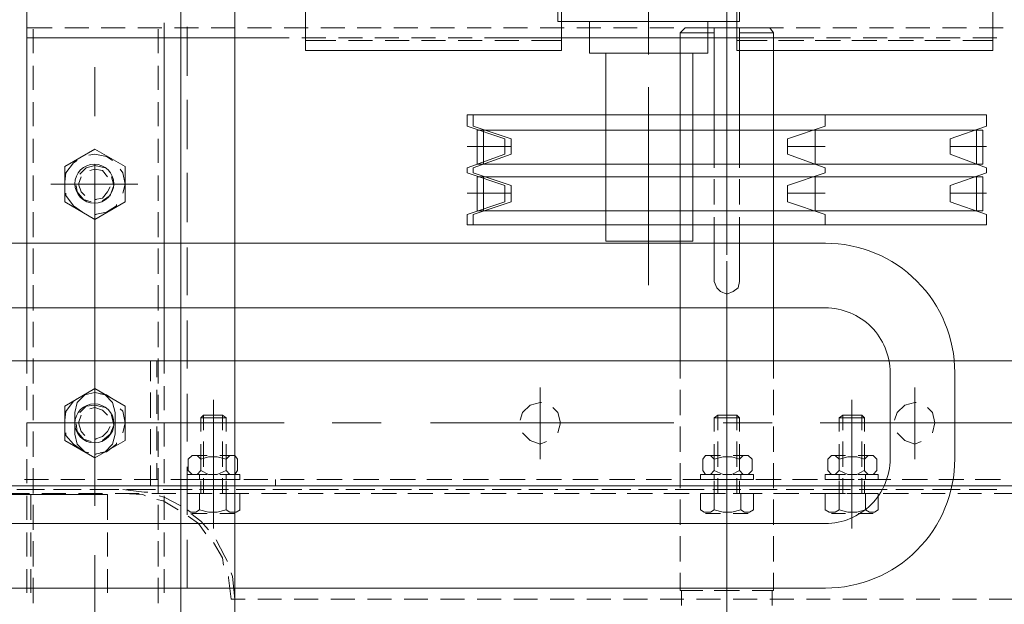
# Model space of a CAD drawing. Header units: millimetres. Extents: x -1574 to 74790, y -2818 to 13830.
# Tile 48 of 92: x 15078 to 15306, y 5426 to 5562. Entities that reach past the tile are written whole.
import ezdxf
from ezdxf.enums import TextEntityAlignment as Align

# ---------------------------------------------------------------- set-up
doc = ezdxf.new("R2010")
doc.units = ezdxf.units.MM
doc.header["$MEASUREMENT"] = 0
doc.layers.get('0').update_dxf_attribs({"lineweight": 5})
for name, color, linetype, lineweight, true_color in [('A-CEILING-01', 7, 'Continuous', 5, 0xd56ca8), ('M-MEP-ELLG-LIGHT', 5, 'Continuous', 15, 0x0000ff), ('RCP LAYOUT', 9, 'Continuous', 13, 0x808080)]:
    doc.layers.add(name, color=color, linetype=linetype, lineweight=lineweight, true_color=true_color)
doc.layers.add('A-LIGHT', color=1, linetype='Continuous', lineweight=5)
doc.layers.add('ACMV-EQP-CHW', color=30, linetype='Continuous', true_color=0xff7f00)
doc.styles.get("Standard").update_dxf_attribs({"font": 'romans.shx'})

# ---------------------------------------------------------------- blocks, each defined once
blk = doc.blocks.new('LIGHT-600X600MM')
at = {"color": 0}
for points in [[(-165, -160), (-165, -140, -0.414214), (-135, -110), (135, -110, -0.414214), (165, -140), (165, -160, -0.414214), (135, -190), (-135, -190, -0.414214)], [(-150, -160), (-150, -140, -0.414214), (-135, -125), (135, -125, -0.414214), (150, -140), (150, -160, -0.414214), (135, -175), (-135, -175, -0.414214)]]:
    blk.add_lwpolyline(points, format="xyb", close=True, dxfattribs=at)
blk.add_attdef('E', text='', height=100).set_placement((400, 250), align=Align.MIDDLE_CENTER)
blk = doc.blocks.new('A$C98a85b24')
at = {"layer": 'M-MEP-ELLG-LIGHT', "color": 8, "true_color": 0x808080}
blk.add_blockref('LIGHT-600X600MM', (10939.99, 5619.99), dxfattribs=at)
blk = doc.blocks.new('XR-CP-DS')
at = {"layer": 'A-CEILING-01', "true_color": 0x808080}
h = blk.add_hatch(dxfattribs=at)
h.set_pattern_fill('ANSI37', color=8, scale=2000)
edge = h.paths.add_edge_path()
edge.add_line((17350, 13380), (12020, 13380))
edge.add_line((12020, 13380), (12020, 13280))
edge.add_line((12020, 13280), (11820, 13280))
edge.add_line((11820, 13280), (11820, 13380))
edge.add_line((11820, 13380), (6090, 13380))
edge.add_line((6090, 13380), (6090, 13280))
edge.add_line((6090, 13280), (5890, 13280))
edge.add_line((5890, 13280), (5890, 13380))
edge.add_line((5890, 13380), (350, 13380))
edge.add_line((350, 13380), (200, 13380))
edge.add_line((200, 13380), (200, 4520))
edge.add_line((200, 4520), (650, 4520))
edge.add_line((650, 4520), (650, 4220))
edge.add_line((650, 4220), (200, 4220))
edge.add_line((200, 4220), (200, 3270))
edge.add_line((200, 3270), (3945, 3270))
edge.add_line((3945, 3270), (3945, 3920))
edge.add_line((3945, 3920), (6135, 3920))
edge.add_line((6135, 3920), (6135, 3270))
edge.add_line((6135, 3270), (9805, 3270))
edge.add_line((9805, 3270), (9805, 3070))
edge.add_line((9805, 3070), (10125.7, 3070))
edge.add_line((10125.7, 3070), (10125.7, 3423))
edge.add_line((10125.7, 3423), (11242.06, 4539.36))
edge.add_line((11242.06, 4539.36), (10770.13, 5011.3))
edge.add_line((10770.13, 5011.3), (11904.42, 6145.58))
edge.add_line((11904.42, 6145.58), (14298.83, 8540))
edge.add_line((14298.83, 8540), (14450, 8540))
edge.add_line((14450, 8540), (14450, 9620))
edge.add_line((14450, 9620), (14450, 12330))
edge.add_arc((15200, 12330), 750, 90, 180, ccw=False)
edge.add_line((15200, 13080), (17350, 13080))
edge.add_line((17350, 13080), (17350, 13380))
h.paths.add_polyline_path([(5890.13, 11294.23), (6090.12, 11294.23), (6090.12, 11094.22), (5890.13, 11094.22)], flags=16)
h.paths.add_polyline_path([(5890.13, 9330), (6090.12, 9330), (6090.12, 9129.99), (5890.13, 9129.99)], flags=16)
h.paths.add_polyline_path([(5890, 8418.41), (6090, 8418.41), (6090, 8218.41), (5890, 8218.41)], flags=16)
h.paths.add_polyline_path([(5890, 6030), (6090, 6030), (6090, 5829.99), (5890, 5829.99)], flags=16)
h.paths.add_polyline_path([(11820, 8418.41), (12020, 8418.41), (12020, 8218.41), (11820, 8218.41)], flags=16)
h.paths.add_polyline_path([(11820, 9330), (12020, 9330), (12020, 9129.99), (11820, 9129.99)], flags=16)
h.paths.add_polyline_path([(11820.13, 11294.23), (12020.12, 11294.23), (12020.12, 11094.22), (11820.13, 11094.22)], flags=16)
at = {"layer": 'A-LIGHT', "color": 8, "true_color": 0x808080}
blk.add_blockref('A$C98a85b24', (4190, 0), dxfattribs=at)
blk = doc.blocks.new('AHU-7.5TR-CARRIER')
at = {"layer": 'ACMV-EQP-CHW', "lineweight": 15}
for points in [[(-284.79, -213.55), (-284.79, -621.93)], [(-255.82, -213.55), (-255.82, -621.93)], [(-255.82, -624.27), (-255.82, -213.84)], [(-270.44, -357.47), (-270.44, -414.23)], [(-254.07, -368.3), (-254.07, -373.86)], [(-229.5, -369.47), (-229.5, -375.03)], [(-362.02, -371.81), (-362.02, -377.38)], [(-533.74, -433.54), (-356.75, -433.54), (-356.75, -374.15), (-533.74, -374.15)], [(-359.68, -373.27), (-359.68, -378.83)], [(-359.09, -374.15), (-359.09, -381.17)], [(-257.3, -372.4), (-257.3, -378.25)], [(-254.95, -373.27), (-254.95, -378.83)], [(-254.95, -379.71), (-254.95, -374.15)], [(-318.72, -375.62), (-321.65, -384.1), (-325.45, -384.1), (-328.37, -375.62), (-329.54, -375.62), (-332.76, -384.1), (-336.27, -384.1), (-339.2, -375.62), (-341.83, -375.62), (-341.83, -496.14), (-339.2, -496.14), (-336.27, -487.37), (-332.76, -487.37), (-329.54, -496.14), (-328.37, -496.14), (-325.45, -487.37), (-321.65, -487.37), (-318.72, -496.14)], [(-330.43, -376.49), (-330.43, -493.8), (-338.32, -493.8), (-338.32, -376.49)], [(-338.32, -376.49), (-330.43, -376.49)], [(-334.52, -375.62), (-334.52, -384.1)], [(-327.5, -376.49), (-327.5, -493.8), (-319.6, -493.8), (-319.6, -376.49)], [(-327.5, -376.49), (-319.6, -376.49)], [(-323.7, -375.62), (-323.7, -384.1)], [(-316.38, -375.62), (-316.38, -496.14), (-318.72, -496.14)], [(-318.72, -375.62), (-316.38, -375.62)], [(-254.07, -376.79), (-254.07, -382.34)], [(-338.32, -377.95), (-330.43, -377.95)], [(-327.5, -377.95), (-319.6, -377.95)], [(-229.5, -377.95), (-229.5, -383.51)], [(-362.02, -380.29), (-362.02, -385.86)], [(-257.3, -380.88), (-257.3, -386.73)], [(-359.68, -381.76), (-359.68, -387.32)], [(-254.95, -381.76), (-254.95, -387.32)], [(-254.95, -388.19), (-254.95, -382.64)], [(-359.09, -384.1), (-359.09, -389.95)], [(-254.07, -385.26), (-254.07, -390.82)], [(-268.11, -388.19), (-270.44, -387.61), (-272.79, -388.19), (-273.96, -389.37)], [(-229.5, -386.44), (-229.5, -391.99)], [(-362.02, -388.78), (-362.02, -394.33)], [(-359.68, -390.24), (-359.68, -395.8)], [(-257.3, -389.37), (-257.3, -395.21)], [(-254.95, -390.24), (-254.95, -395.8)], [(-359.09, -392.58), (-359.09, -398.43)], [(-278.65, -392.29), (-261.97, -392.29)], [(-275.13, -392), (-275.13, -392.29), (-274.54, -394.63), (-272.79, -396.39), (-271.05, -396.97)], [(-268.11, -396.38), (-266.36, -394.63), (-265.49, -392.29), (-266.06, -390.82)], [(-254.95, -396.68), (-254.95, -391.12)], [(-254.07, -393.75), (-254.07, -399.61)], [(-229.5, -394.93), (-229.5, -400.48)], [(-362.02, -397.26), (-362.02, -402.82)], [(-359.68, -398.72), (-359.68, -404.29)], [(-257.3, -397.84), (-257.3, -403.7)], [(-254.95, -398.72), (-254.95, -404.29)], [(-254.95, -405.16), (-254.95, -399.61)], [(-359.09, -401.07), (-359.09, -406.92)], [(-261.97, -403.98), (-262.85, -403.11), (-262.85, -401.94), (-261.97, -401.06)], [(-259.34, -401.06), (-258.46, -401.94), (-258.46, -403.11), (-259.34, -403.99), (-258.46, -405.75), (-258.46, -407.79), (-259.34, -409.84), (-258.46, -410.72), (-258.46, -411.6), (-259.34, -412.47), (-261.97, -412.47)], [(-261.97, -401.06), (-259.34, -401.06)], [(-258.46, -400.77), (-258.46, -405.45)], [(-258.46, -400.77), (-257.3, -400.77)], [(-257.29, -405.45), (-257.29, -400.77)], [(-254.07, -405.45), (-254.07, -400.77)], [(-250.27, -400.77), (-254.07, -400.77)], [(-250.27, -403.7), (-249.69, -402.82), (-249.69, -401.65), (-250.27, -400.77)], [(-249.39, -405.45), (-249.39, -401.94)], [(-271.62, -409.84), (-271.62, -403.98), (-272.21, -404.58)], [(-268.41, -403.98), (-271.62, -403.98)], [(-259.92, -403.98), (-265.49, -403.98)], [(-262.85, -405.45), (-262.85, -402.23)], [(-259.34, -403.98), (-261.97, -403.98), (-262.56, -405.75), (-262.56, -407.8), (-261.97, -409.84), (-259.34, -409.84)], [(-258.46, -405.45), (-258.46, -402.23)], [(-257.3, -403.69), (-258.46, -403.69)], [(-254.07, -403.98), (-257, -403.98)], [(-254.07, -402.24), (-254.07, -408.08)], [(-250.27, -409.84), (-249.69, -407.8), (-249.69, -405.75), (-250.27, -403.7), (-254.07, -403.7)], [(-229.5, -403.41), (-229.5, -408.97)], [(-362.02, -405.75), (-362.02, -411.31)], [(-268.7, -404.58), (-272.21, -404.58)], [(-271.62, -409.84), (-272.21, -408.96), (-272.21, -404.58)], [(-260.22, -404.58), (-266.07, -404.58)], [(-254.07, -404.58), (-257.59, -404.58)], [(-257.3, -406.33), (-257.3, -412.18)], [(-359.68, -407.21), (-359.68, -412.77)], [(-245.89, -406.92), (-275.72, -406.92)], [(-262.85, -406.91), (-250.26, -406.91)], [(-262.85, -411.31), (-262.85, -408.38)], [(-253.78, -406.92), (-261.97, -406.92)], [(-258.46, -408.38), (-258.46, -413.06)], [(-258.46, -411.31), (-258.46, -408.38)], [(-257.29, -413.06), (-257.29, -408.38)], [(-254.95, -407.21), (-254.95, -412.77)], [(-254.95, -413.64), (-254.95, -408.08)], [(-254.07, -413.06), (-254.07, -408.38)], [(-249.39, -411.6), (-249.39, -408.38)], [(-359.09, -409.55), (-359.09, -415.4)], [(-268.7, -408.96), (-272.21, -408.96)], [(-268.41, -409.84), (-271.62, -409.84)], [(-260.21, -408.96), (-266.06, -408.96)], [(-259.92, -409.84), (-265.49, -409.84)], [(-261.97, -412.47), (-262.85, -411.6), (-262.85, -410.72), (-261.97, -409.84)], [(-257.3, -409.84), (-258.46, -409.84)], [(-254.07, -408.96), (-257.58, -408.96)], [(-254.07, -409.84), (-257, -409.84)], [(-254.07, -409.84), (-250.27, -409.84), (-249.69, -410.72), (-249.69, -412.18), (-250.27, -413.06), (-254.07, -413.06)], [(-254.07, -410.72), (-254.07, -416.57)], [(-318.72, -413.06), (-321.65, -421.84), (-325.45, -421.84), (-328.37, -413.06), (-329.54, -413.06), (-332.76, -421.84), (-336.27, -421.84), (-339.2, -413.06), (-341.83, -413.06), (-341.83, -494.68), (-339.2, -494.68), (-336.27, -485.9), (-332.76, -485.9), (-329.54, -494.68), (-328.37, -494.68), (-325.45, -485.9), (-321.65, -485.9), (-318.72, -494.68)], [(-334.52, -413.06), (-334.52, -421.84)], [(-323.7, -413.06), (-323.7, -421.84)], [(-316.38, -413.06), (-316.38, -494.68), (-318.72, -494.68)], [(-318.72, -413.06), (-316.38, -413.06)], [(-258.46, -413.06), (-257.3, -413.06)], [(-229.5, -411.89), (-229.5, -417.44)], [(-362.02, -414.23), (-362.02, -419.78)], [(-338.32, -415.4), (-330.43, -415.4)], [(-327.5, -415.4), (-319.6, -415.4)], [(-257.3, -414.82), (-257.3, -420.66)], [(-359.68, -415.69), (-359.68, -422.71)], [(-254.95, -415.69), (-254.95, -421.25)], [(-254.95, -422.13), (-254.95, -416.57)], [(-359.09, -418.03), (-359.09, -423.88)], [(-254.07, -419.2), (-254.07, -425.05)], [(-229.5, -420.37), (-229.5, -425.93)], [(-362.02, -422.71), (-362.02, -428.28)], [(-359.68, -422.71), (-359.68, -485.02)], [(-257.3, -423.3), (-257.3, -429.14)], [(-254.95, -424.18), (-254.95, -429.73)], [(-362.02, -425.93), (-360.84, -425.06), (-360.84, -432.95)], [(-362.02, -445.53), (-362.02, -425.93)], [(-311.12, -425.05), (-336.57, -425.05), (-360.84, -425.05)], [(-359.09, -426.51), (-359.09, -433.54)], [(-284.79, -425.05), (-311.12, -425.05)], [(-280.69, -425.05), (-284.79, -425.05)], [(-272.21, -425.05), (-278.06, -425.05)], [(-270.44, -425.34), (-270.44, -436.76)], [(-263.72, -425.05), (-269.57, -425.05)], [(-255.24, -425.05), (-261.09, -425.05)], [(-254.95, -430.61), (-254.95, -425.05)], [(-246.76, -425.05), (-252.61, -425.05)], [(-238.27, -425.05), (-244.13, -425.05)], [(-231.26, -425.34), (-231.54, -425.34), (-231.54, -425.05), (-235.64, -425.05)], [(-231.54, -430.03), (-231.54, -425.05)], [(-228.04, -425.34), (-231.25, -425.34)], [(-254.07, -427.68), (-254.07, -433.54)], [(-229.5, -428.85), (-229.5, -434.41)], [(-362.02, -431.2), (-362.02, -436.76)], [(-261.97, -432.95), (-262.85, -432.07), (-262.85, -430.9), (-261.97, -430.03)], [(-262.85, -434.41), (-262.85, -431.2)], [(-259.34, -430.03), (-258.46, -430.9), (-258.46, -432.07), (-259.34, -432.95), (-258.46, -434.7), (-258.46, -436.76), (-259.34, -438.81), (-258.46, -439.68), (-258.46, -440.85), (-259.34, -441.44), (-261.97, -441.44)], [(-261.97, -430.03), (-259.34, -430.03)], [(-258.46, -429.73), (-258.46, -434.41)], [(-258.46, -429.73), (-257.3, -429.73)], [(-258.46, -434.41), (-258.46, -431.2)], [(-257.29, -434.41), (-257.29, -429.73)], [(-254.07, -434.41), (-254.07, -429.73)], [(-250.27, -429.73), (-254.07, -429.73)], [(-250.27, -432.66), (-249.69, -431.78), (-249.69, -430.61), (-250.27, -429.73)], [(-249.39, -434.41), (-249.39, -430.9)], [(-369.33, -432.95), (-363.48, -432.95), (-363.48, -475.08), (-369.33, -475.08)], [(-336.57, -432.95), (-362.02, -432.95)], [(-329.54, -432.95), (-336.57, -432.95)], [(-321.06, -432.95), (-326.91, -432.95)], [(-311.12, -432.95), (-318.14, -432.95)], [(-311.11, -432.95), (-303.22, -432.95), (-301.75, -433.24), (-300.88, -434.42), (-300.29, -435.88), (-300.88, -437.34), (-301.75, -438.21), (-303.22, -438.81), (-311.11, -438.81)], [(-271.62, -438.81), (-271.62, -432.95), (-272.21, -433.54)], [(-268.7, -433.54), (-272.21, -433.54)], [(-271.62, -438.8), (-272.21, -437.93), (-272.21, -433.54)], [(-268.41, -432.95), (-271.62, -432.95)], [(-260.22, -433.54), (-266.07, -433.54)], [(-259.92, -432.95), (-265.49, -432.95)], [(-259.34, -432.95), (-261.97, -432.95), (-262.56, -434.7), (-262.56, -436.76), (-261.97, -438.81), (-259.34, -438.81)], [(-257.3, -432.66), (-258.46, -432.66)], [(-254.07, -433.54), (-257.59, -433.54)], [(-257.3, -431.78), (-257.3, -437.63)], [(-254.07, -432.95), (-257, -432.95)], [(-254.95, -432.66), (-254.95, -438.51)], [(-254.95, -439.09), (-254.95, -433.54)], [(-250.27, -438.81), (-249.69, -436.76), (-249.69, -434.7), (-250.27, -432.66), (-254.07, -432.66)], [(-231.54, -438.8), (-231.54, -432.95)], [(-319.31, -435.87), (-370.79, -435.87)], [(-349.15, -435.87), (-309.37, -435.87)], [(-296.49, -435.87), (-307.9, -435.87)], [(-306.43, -435.88), (-234.18, -435.88)], [(-228.63, -435.87), (-285.37, -435.87)], [(-245.89, -435.87), (-275.72, -435.87)], [(-272.21, -435.87), (-223.07, -435.87)], [(-266.65, -435.87), (-237.98, -435.87)], [(-253.78, -435.87), (-261.97, -435.87)], [(-254.07, -436.17), (-254.07, -442.02)], [(-268.7, -437.93), (-272.21, -437.93)], [(-260.21, -437.93), (-266.06, -437.93)], [(-262.85, -440.27), (-262.85, -437.34)], [(-258.46, -437.34), (-258.46, -442.02)], [(-258.46, -440.27), (-258.46, -437.34)], [(-254.07, -437.93), (-257.58, -437.93)], [(-257.29, -442.02), (-257.29, -437.34)], [(-254.07, -442.02), (-254.07, -437.34)], [(-249.39, -440.85), (-249.39, -437.34)], [(-229.5, -437.34), (-229.5, -442.9)], [(-363.48, -440.27), (-356.17, -440.27), (-356.17, -467.76), (-363.48, -467.76)], [(-360.84, -438.81), (-360.84, -446.7), (-362.02, -445.53)], [(-336.57, -438.81), (-362.02, -438.81)], [(-362.02, -439.68), (-362.02, -445.23)], [(-329.54, -438.81), (-336.57, -438.81)], [(-321.06, -438.81), (-326.91, -438.81)], [(-311.12, -438.81), (-318.14, -438.81)], [(-268.41, -438.81), (-271.62, -438.81)], [(-259.92, -438.81), (-265.49, -438.81)], [(-261.97, -441.43), (-262.85, -440.85), (-262.85, -439.68), (-261.97, -438.81)], [(-257.3, -438.8), (-258.46, -438.8)], [(-257.3, -440.27), (-257.3, -446.12)], [(-254.07, -438.81), (-257, -438.81)], [(-254.07, -438.8), (-250.27, -438.8), (-249.69, -439.68), (-249.69, -441.14), (-250.27, -442.02), (-254.07, -442.02)], [(-258.46, -442.02), (-257.3, -442.02)], [(-254.95, -441.14), (-254.95, -447)], [(-254.95, -447.87), (-254.95, -442.02)], [(-231.54, -441.43), (-231.54, -446.7), (-235.64, -446.7)], [(-356.17, -443.78), (-312.59, -443.78), (-312.59, -463.96)], [(-254.07, -444.65), (-254.07, -450.5)], [(-311.12, -446.7), (-336.57, -446.7), (-360.84, -446.7)], [(-284.79, -446.7), (-311.12, -446.7)], [(-280.69, -446.7), (-284.79, -446.7)], [(-272.21, -446.7), (-278.06, -446.7)], [(-263.72, -446.7), (-269.57, -446.7)], [(-255.24, -446.7), (-261.09, -446.7)], [(-246.76, -446.7), (-252.61, -446.7)], [(-238.27, -446.7), (-244.13, -446.7)], [(-231.25, -446.41), (-231.54, -446.41), (-231.54, -446.7)], [(-228.04, -446.41), (-231.25, -446.41)], [(-229.5, -445.82), (-229.5, -451.38)], [(-362.02, -448.16), (-362.02, -453.72)], [(-270.44, -448.16), (-270.44, -504.63)], [(-257.3, -448.75), (-257.3, -454.6)], [(-254.95, -449.62), (-254.95, -455.48)], [(-254.95, -456.35), (-254.95, -450.5)], [(-355.87, -454.02), (-366.99, -454.02)], [(-348.27, -454.02), (-308.78, -454.02)], [(-302.34, -454.02), (-344.47, -454.02)], [(-254.07, -453.14), (-254.07, -458.99)], [(-229.5, -454.31), (-229.5, -459.86)], [(-362.02, -456.65), (-362.02, -462.2)], [(-257.3, -457.23), (-257.3, -463.08)], [(-254.95, -458.11), (-254.95, -463.96)], [(-254.95, -464.84), (-254.95, -458.99)], [(-254.07, -461.62), (-254.07, -467.47)], [(-229.5, -462.79), (-229.5, -468.35)], [(-362.02, -465.13), (-362.02, -470.68)], [(-312.58, -463.96), (-356.17, -463.96)], [(-257.3, -465.72), (-257.3, -471.57)], [(-254.95, -466.59), (-254.95, -472.44)], [(-254.95, -473.33), (-254.95, -467.47)], [(-254.07, -470.11), (-254.07, -475.95)], [(-229.5, -471.28), (-229.5, -476.83)], [(-533.74, -474.2), (-356.75, -474.2), (-356.75, -533.58), (-533.74, -533.58)], [(-362.02, -473.61), (-362.02, -479.17)], [(-359.09, -481.22), (-359.09, -474.2)], [(-268.11, -475.08), (-270.44, -474.49), (-272.79, -475.08), (-273.96, -476.24)], [(-257.3, -474.2), (-257.3, -480.05)], [(-254.95, -475.08), (-254.95, -480.92)], [(-254.95, -481.81), (-254.95, -475.95)], [(-278.65, -479.17), (-261.97, -479.17)], [(-275.13, -478.88), (-275.13, -479.17), (-274.54, -481.51), (-272.79, -483.27), (-271.05, -483.85)], [(-268.11, -483.27), (-266.36, -481.51), (-265.49, -479.17), (-266.06, -477.71)], [(-254.07, -478.59), (-254.07, -484.44)], [(-229.5, -479.76), (-229.5, -485.32)], [(-362.02, -482.09), (-362.02, -487.65)], [(-359.09, -489.71), (-359.09, -484.14)], [(-257.3, -482.68), (-257.3, -488.54)], [(-254.95, -483.56), (-254.95, -489.41)], [(-359.68, -485.02), (-359.68, -492.05)], [(-334.52, -494.68), (-334.52, -485.9)], [(-323.7, -494.68), (-323.7, -485.9)], [(-254.95, -490.29), (-254.95, -484.44)], [(-334.52, -496.14), (-334.52, -487.37)], [(-323.7, -496.14), (-323.7, -487.37)], [(-254.07, -487.07), (-254.07, -492.92)], [(-229.5, -488.24), (-229.5, -493.8)], [(-362.02, -490.58), (-362.02, -496.14)], [(-359.09, -498.18), (-359.09, -492.63)], [(-338.32, -492.34), (-330.43, -492.34)], [(-327.5, -492.34), (-319.6, -492.34)], [(-257.3, -491.17), (-257.3, -497.01)], [(-254.95, -492.05), (-254.95, -497.9)], [(-254.95, -498.77), (-254.95, -492.92)], [(-359.68, -494.97), (-359.68, -500.52)], [(-338.32, -493.8), (-330.43, -493.8)], [(-327.5, -493.8), (-319.6, -493.8)], [(-254.07, -495.55), (-254.07, -501.4)], [(-229.5, -496.73), (-229.5, -502.28)], [(-362.02, -499.07), (-362.02, -504.62)], [(-257.3, -499.64), (-257.3, -505.5)], [(-359.09, -506.67), (-359.09, -501.11)], [(-254.95, -500.52), (-254.95, -506.37)], [(-254.95, -507.26), (-254.95, -501.4)], [(-359.68, -503.46), (-359.68, -509.01)], [(-254.07, -504.04), (-254.07, -509.89)], [(-229.5, -505.2), (-229.5, -510.76)], [(-362.02, -507.55), (-362.02, -513.1)], [(-257.3, -508.13), (-257.3, -513.99)], [(-254.95, -509.01), (-254.95, -514.86)], [(-359.09, -515.15), (-359.09, -509.6)], [(-254.95, -515.74), (-254.95, -509.89)], [(-359.68, -511.93), (-359.68, -517.49)], [(-254.07, -512.52), (-254.07, -518.37)], [(-229.5, -513.69), (-229.5, -519.25)], [(-362.02, -516.03), (-362.02, -521.59)], [(-270.44, -516.03), (-270.44, -527.44)], [(-359.09, -523.63), (-359.09, -518.08)], [(-257.3, -516.62), (-257.3, -522.46)], [(-254.95, -517.49), (-254.95, -523.35)], [(-254.95, -524.23), (-254.95, -518.37)], [(-359.68, -520.42), (-359.68, -525.98)], [(-254.07, -521), (-254.07, -526.85)], [(-229.5, -522.17), (-229.5, -527.73)], [(-362.02, -524.51), (-362.02, -530.07)], [(-257.3, -525.1), (-257.3, -530.95)], [(-359.09, -533.58), (-359.09, -526.56)], [(-254.95, -525.98), (-254.95, -531.83)], [(-254.95, -532.71), (-254.95, -526.86)], [(-359.68, -528.9), (-359.68, -534.46)], [(-254.07, -529.49), (-254.07, -535.34)], [(-229.5, -530.66), (-229.5, -536.22)], [(-362.02, -533), (-362.02, -538.56)], [(-257.3, -533.88), (-257.3, -539.44)], [(-254.95, -534.46), (-254.95, -540.31)], [(-254.95, -541.19), (-254.95, -535.34)], [(-359.68, -537.39), (-359.68, -598.24)], [(-270.44, -538.56), (-270.44, -566.94)], [(-254.07, -537.98), (-254.07, -543.82)], [(-257.3, -540.6), (-255.82, -540.6)], [(-229.5, -539.15), (-229.5, -544.7)], [(-362.02, -541.48), (-362.02, -547.03)], [(-257.3, -542.36), (-257.3, -547.92)], [(-254.95, -542.95), (-254.95, -548.79)], [(-254.95, -549.68), (-254.95, -543.82)], [(-254.07, -546.75), (-254.07, -552.3)], [(-229.5, -547.62), (-229.5, -550.84)], [(702.87, -615.2), (-744.36, -615.2), (-744.36, -549.97), (702.87, -549.97)], [(-362.02, -549.97), (-362.02, -555.52)], [(-261.97, -552.01), (-262.85, -551.14), (-262.85, -549.97), (-261.97, -549.38)], [(-261.97, -549.37), (-259.34, -549.37)], [(-259.34, -549.38), (-258.46, -549.97), (-258.46, -551.14), (-259.34, -552.01), (-258.46, -554.06), (-258.46, -556.1), (-259.34, -557.87), (-258.46, -558.74), (-258.46, -559.91), (-259.34, -560.79), (-261.97, -560.79)], [(-258.46, -548.8), (-258.46, -553.48)], [(-258.46, -548.8), (-257.3, -548.8)], [(-257.29, -553.48), (-257.29, -548.79)], [(-254.07, -553.48), (-254.07, -548.79)], [(-250.27, -548.8), (-254.07, -548.8)], [(-250.27, -552.01), (-249.69, -551.14), (-249.69, -549.68), (-250.27, -548.79)], [(-249.39, -553.48), (-249.39, -549.97)], [(-229.5, -549.97), (-234.77, -550.55), (-235.64, -550.84)], [(-271.62, -557.86), (-271.62, -552.01), (-272.21, -552.89)], [(-268.41, -552.01), (-271.62, -552.01)], [(-259.92, -552.01), (-265.49, -552.01)], [(-262.85, -553.48), (-262.85, -550.55)], [(-259.34, -552.01), (-261.97, -552.01), (-262.56, -554.06), (-262.56, -556.11), (-261.97, -557.86), (-259.34, -557.86)], [(-258.46, -553.48), (-258.46, -550.55)], [(-257.3, -552.01), (-258.46, -552.01)], [(-257.3, -550.84), (-257.3, -556.4)], [(-254.07, -552.01), (-257, -552.01)], [(-254.95, -551.43), (-254.95, -557.28)], [(-254.95, -558.16), (-254.95, -552.31)], [(-250.27, -558.16), (-249.69, -556.1), (-249.69, -554.06), (-250.27, -552.01), (-254.07, -552.01)], [(-238.27, -551.72), (-239.45, -552.3), (-243.25, -554.35)], [(-237.4, -552.6), (-239.15, -552.89), (-242.67, -554.94)], [(-229.5, -550.84), (-234.47, -551.43), (-234.77, -551.43)], [(-245.89, -554.94), (-275.72, -554.94)], [(-268.7, -552.89), (-272.21, -552.89)], [(-271.62, -557.86), (-272.21, -557.28), (-272.21, -552.89)], [(-260.22, -552.89), (-266.07, -552.89)], [(-262.85, -554.94), (-250.26, -554.94)], [(-253.78, -554.94), (-261.97, -554.94)], [(-254.07, -552.89), (-257.59, -552.89)], [(-262.85, -559.62), (-262.85, -556.4)], [(-258.46, -556.4), (-258.46, -561.08)], [(-258.46, -559.62), (-258.46, -556.4)], [(-257.3, -561.08), (-257.3, -556.4)], [(-254.07, -555.24), (-254.07, -560.79)], [(-254.07, -561.08), (-254.07, -556.4)], [(-245.59, -556.11), (-247.64, -557.86), (-249.39, -560.21)], [(-249.39, -559.91), (-249.39, -556.4)], [(-244.71, -556.69), (-247.05, -558.45), (-248.8, -560.79)], [(-362.02, -558.45), (-362.02, -564.01)], [(-268.7, -557.28), (-272.21, -557.28)], [(-268.41, -557.86), (-271.62, -557.86)], [(-260.21, -557.28), (-266.06, -557.28)], [(-259.92, -557.86), (-265.49, -557.86)], [(-261.97, -560.79), (-262.85, -559.91), (-262.85, -558.74), (-261.97, -557.87)], [(-257.3, -558.16), (-258.46, -558.16)], [(-254.07, -557.28), (-257.58, -557.28)], [(-257.3, -559.33), (-257.3, -564.88)], [(-254.07, -557.86), (-257, -557.86)], [(-254.07, -558.16), (-250.27, -558.16), (-249.69, -559.03), (-249.69, -560.21), (-250.27, -561.08), (-254.07, -561.08)], [(-350.9, -561.08), (-362.3, -561.08)], [(-333.93, -561.08), (-345.34, -561.08)], [(-316.96, -561.08), (-328.37, -561.08)], [(-300, -561.08), (-311.12, -561.08)], [(-283.03, -561.08), (-294.15, -561.08)], [(-266.06, -561.08), (-277.18, -561.08)], [(-249.1, -561.08), (-260.21, -561.08)], [(-258.46, -561.08), (-257.3, -561.08)], [(-254.95, -559.91), (-254.95, -565.77)], [(-254.95, -566.64), (-254.95, -560.79)], [(-232.13, -561.08), (-243.25, -561.08)], [(675.66, -562.54), (-717.44, -562.54)], [(-254.07, -563.71), (-254.07, -569.27)], [(-251.15, -562.54), (-253.2, -566.35), (-253.49, -567.52)], [(-250.27, -563.13), (-252.32, -566.64), (-252.61, -568.1)], [(-359.68, -566.35), (-363.19, -566.35)], [(-281.87, -566.35), (-359.68, -566.35)], [(-273.38, -566.35), (-278.93, -566.35)], [(-264.9, -566.35), (-270.44, -566.35)], [(-256.41, -566.35), (-261.97, -566.35)], [(-247.92, -566.35), (-253.49, -566.35)], [(-239.45, -566.35), (-245, -566.35)], [(-230.97, -566.35), (-236.52, -566.35)], [(-362.02, -566.94), (-362.02, -572.5)], [(-356.17, -567.81), (-361.72, -567.81)], [(-347.69, -567.81), (-353.24, -567.81)], [(-339.2, -567.81), (-344.76, -567.81)], [(-330.72, -567.81), (-336.28, -567.81)], [(-321.94, -567.81), (-327.79, -567.81)], [(-313.46, -567.81), (-319.31, -567.81)], [(-304.96, -567.81), (-310.82, -567.81)], [(-296.49, -567.81), (-302.34, -567.81)], [(-288.01, -567.81), (-293.85, -567.81)], [(-279.52, -567.81), (-285.37, -567.81)], [(-284.79, -568.1), (-280.98, -568.1)], [(-278.06, -568.1), (-272.5, -568.1)], [(-271.05, -567.81), (-276.89, -567.81)], [(-270.44, -566.94), (-270.44, -598.23)], [(-269.57, -568.1), (-264.01, -568.1)], [(-262.56, -567.81), (-268.41, -567.81)], [(-261.09, -568.1), (-257.3, -568.1)], [(-254.07, -567.81), (-259.92, -567.81)], [(-257.3, -567.81), (-257.3, -573.36)], [(-254.95, -568.4), (-254.95, -574.24)], [(-245.59, -567.81), (-251.44, -567.81)], [(-237.1, -567.81), (-242.95, -567.81)], [(-228.63, -567.81), (-234.47, -567.81)], [(-284.79, -569.56), (-280.12, -569.56)], [(-277.47, -569.56), (-271.62, -569.56)], [(-268.98, -569.56), (-263.14, -569.56)], [(-260.51, -569.56), (-255.82, -569.56)], [(-254.95, -575.13), (-254.95, -569.27)], [(-254.36, -570.15), (-254.36, -571.03), (-254.95, -576)], [(-253.49, -570.74), (-253.78, -571.32), (-254.07, -576)], [(-325.75, -572.49), (-325.75, -592.67)], [(-270.44, -572.49), (-270.44, -592.67)], [(-254.07, -572.2), (-254.07, -577.76)], [(-362.02, -575.42), (-362.02, -580.97)], [(-329.84, -575.41), (-333.93, -582.44), (-329.84, -589.46)], [(-329.84, -575.41), (-321.65, -575.41)], [(-323.7, -576), (-325.75, -575.42), (-328.37, -576), (-329.25, -576.59)], [(-321.65, -589.46), (-317.56, -582.44), (-321.65, -575.42)], [(-274.26, -575.41), (-278.35, -582.44), (-274.26, -589.46)], [(-274.26, -575.41), (-266.36, -575.41)], [(-268.11, -576), (-270.44, -575.42), (-273.09, -576), (-273.67, -576.59)], [(-266.36, -589.46), (-262.27, -582.44), (-266.36, -575.42)], [(-318.72, -582.15), (-318.72, -582.44), (-319.31, -579.8), (-320.77, -577.47), (-321.06, -577.47)], [(-272.79, -577.76), (-275.13, -578.34), (-276.89, -580.1), (-277.18, -581.27)], [(-272.79, -577.76), (-267.82, -577.76)], [(-263.43, -581.27), (-263.72, -580.1), (-265.49, -578.34), (-267.82, -577.76)], [(-263.14, -582.15), (-263.14, -582.44), (-263.73, -579.8), (-265.49, -577.47), (-265.77, -577.47)], [(-257.3, -576.29), (-257.3, -581.86)], [(-254.95, -576.88), (-254.95, -582.73)], [(-254.95, -583.6), (-254.95, -577.76)], [(-331.3, -578.34), (-332.18, -579.8), (-332.76, -582.44), (-332.47, -583.9)], [(-327.5, -579.51), (-328.96, -580.68), (-329.25, -582.44), (-328.96, -583.6)], [(-321.94, -580.68), (-323.11, -578.93), (-325.45, -578.05), (-327.5, -578.63)], [(-322.23, -582.15), (-322.23, -582.44), (-322.53, -580.68), (-323.98, -579.51), (-325.16, -578.93)], [(-276.01, -578.34), (-276.89, -579.8), (-277.47, -582.44), (-277.18, -583.9)], [(-272.21, -579.51), (-273.38, -580.68), (-273.96, -582.44), (-273.68, -583.6)], [(-266.36, -580.68), (-267.82, -578.93), (-269.87, -578.05), (-272.21, -578.63)], [(-266.65, -582.15), (-266.65, -582.44), (-267.23, -580.68), (-268.41, -579.51), (-269.57, -578.93)], [(-247.92, -579.51), (-253.79, -579.51)], [(-253.78, -579.51), (-253.78, -624.27), (83.52, -624.27), (83.52, -579.51)], [(-239.45, -579.51), (-245, -579.51)], [(-230.96, -579.51), (-236.52, -579.51)], [(-329.54, -580.1), (-330.13, -582.44), (-329.54, -584.49), (-328.08, -585.94)], [(-273.96, -580.1), (-274.54, -582.44), (-274.26, -584.49), (-272.79, -585.94)], [(-254.07, -580.68), (-254.07, -586.24)], [(-362.02, -583.9), (-362.02, -589.46)], [(-341.55, -582.44), (-352.94, -582.44)], [(-273.68, -582.44), (-330.43, -582.44)], [(-325.45, -586.82), (-323.98, -586.53), (-322.23, -585.07), (-321.65, -583.31)], [(-288.31, -582.44), (-252.32, -582.44)], [(-277.18, -583.9), (-276.89, -584.78), (-275.13, -586.53), (-272.79, -587.12)], [(-270.16, -586.82), (-268.41, -586.53), (-266.65, -585.07), (-266.07, -583.31)], [(-267.82, -587.12), (-265.49, -586.53), (-263.73, -584.78), (-263.43, -583.9)], [(-251.15, -582.44), (-262.56, -582.44)], [(-183.27, -582.44), (-239.74, -582.44)], [(-331.3, -586.53), (-330.72, -587.41), (-328.37, -589.16), (-326.32, -589.46)], [(-327.5, -585.65), (-325.75, -586.24), (-323.98, -585.65), (-323.11, -584.78)], [(-323.7, -589.16), (-323.11, -589.16), (-320.77, -587.41), (-319.31, -585.36)], [(-276.01, -586.53), (-275.42, -587.41), (-273.08, -589.16), (-271.05, -589.46)], [(-272.21, -585.65), (-270.45, -586.24), (-268.41, -585.65), (-267.52, -584.78)], [(-268.11, -589.16), (-267.52, -589.16), (-265.49, -587.41), (-264.02, -585.36)], [(-257.3, -584.78), (-257.3, -590.33)], [(-254.95, -585.65), (-254.95, -591.22)], [(-254.95, -592.09), (-254.95, -586.24)], [(-272.79, -587.12), (-267.82, -587.12)], [(-254.07, -589.16), (-254.07, -594.73)], [(-329.84, -589.46), (-321.65, -589.46)], [(-274.26, -589.46), (-266.36, -589.46)], [(-362.02, -592.38), (-362.02, -598.24)], [(-257.3, -593.25), (-257.3, -598.81)], [(-254.95, -594.14), (-254.95, -599.7)], [(-254.95, -600.58), (-254.95, -595.02)], [(-359.68, -598.23), (-530.81, -598.23)], [(-363.19, -598.23), (-284.79, -598.23)], [(-361.72, -596.77), (-356.17, -596.77)], [(-353.24, -596.77), (-347.68, -596.77)], [(-344.76, -596.77), (-339.2, -596.77)], [(-336.27, -596.77), (-330.72, -596.77)], [(-327.79, -596.77), (-321.94, -596.77)], [(-319.31, -596.77), (-313.45, -596.77)], [(-310.82, -596.77), (-304.96, -596.77)], [(-302.34, -596.77), (-296.49, -596.77)], [(-293.85, -596.77), (-288.01, -596.77)], [(-285.37, -596.77), (-279.52, -596.77)], [(-284.79, -598.23), (-281.87, -598.23)], [(-278.93, -598.23), (-273.38, -598.23)], [(-276.89, -596.77), (-271.05, -596.77)], [(-270.44, -598.23), (-264.9, -598.23)], [(-268.41, -596.77), (-262.56, -596.77)], [(-261.97, -598.23), (-256.41, -598.23)], [(-259.92, -596.77), (-254.07, -596.77)], [(-254.07, -597.65), (-254.07, -604.09)], [(-247.92, -597.35), (-253.79, -597.35)], [(-253.49, -598.23), (-247.92, -598.23)], [(-251.44, -596.77), (-245.59, -596.77)], [(-239.45, -597.35), (-245, -597.35)], [(-245, -598.23), (-239.44, -598.23)], [(-242.95, -596.77), (-237.1, -596.77)], [(-230.96, -597.35), (-236.52, -597.35)], [(-236.52, -598.23), (-230.96, -598.23)], [(-234.47, -596.77), (-228.63, -596.77)]]:
    blk.add_lwpolyline(points, dxfattribs=at)
for centre, radius in [((-325.88, -582.58), 4.52), ((-270.29, -582.58), 4.53)]:
    blk.add_circle(centre, radius, dxfattribs=at)
blk = doc.blocks.new('A$C7e6e56f9')
at = {"rotation": 269.9999999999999}
blk.add_blockref('AHU-7.5TR-CARRIER', (478, 5197.91), dxfattribs=at)

msp = doc.modelspace()

# ---------------------------------------------------------------- block references
msp.add_blockref('A$C7e6e56f9', (15200, 0))
at = {"layer": 'RCP LAYOUT', "color": 1}
msp.add_blockref('XR-CP-DS', (0, 0), dxfattribs=at)

doc.saveas('drawing.dxf')
